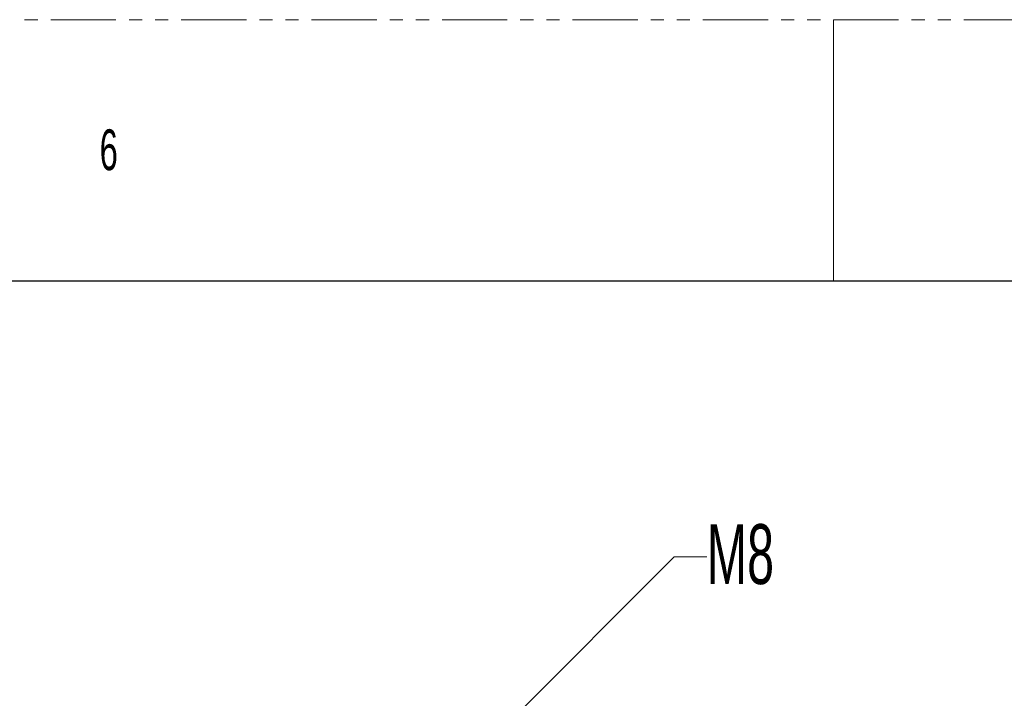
# Model space of a CAD drawing. Header units: millimetres. Extents: x 0 to 1118, y 0 to 864.
# Tile 42 of 76: x 340 to 436, y 798 to 864. Entities that reach past the tile are written whole.
import ezdxf

# ---------------------------------------------------------------- set-up
doc = ezdxf.new("R2010")
doc.units = ezdxf.units.MM
doc.linetypes.add('PHANTOM', pattern=[12.7, 6.35, -1.27, 1.27, -1.27, 1.27, -1.27])
doc.styles.add('SLDTEXTSTYLE0', font='TXT', dxfattribs={"width": 0.605})
doc.styles.add('SLDTEXTSTYLE2', font='TXT', dxfattribs={"width": 0.6})
doc.dimstyles.new('SLDDIMSTYLE2', dxfattribs={"dimtxt": 5.650301, "dimasz": 4.572, "dimexe": 0, "dimexo": 0.0625, "dimgap": 1.412575, "dimtad": 0, "dimtih": 1, "dimtoh": 1, "dimdec": 1, "dimlfac": 2, "dimrnd": 1e-09, "dimzin": 12, "dimdsep": 46, "dimtxsty": 'SLDTEXTSTYLE0', "dimsah": 1, "dimcen": 0, "dimadec": 0, "dimazin": 3, "dimtfac": 1, "dimtdec": 1, "dimtofl": 0, "dimtmove": 0, "dimatfit": 3, "dimfxl": 1, "dimfrac": 2, "dimtolj": 1, "dimtzin": 12, "dimarcsym": 0})

# ---------------------------------------------------------------- blocks, each defined once
blk = doc.blocks.new('_D_2')
at = {"color": 7, "linetype": 'Continuous', "lineweight": 0}
for p, q in [((381.633, 789.377), (403.604, 811.348)), ((403.604, 811.348), (406.779, 811.348))]:
    blk.add_line(p, q, dxfattribs=at)
blk.add_solid([(381.633, 789.377), (385.405, 792.071), (384.327, 793.148)], dxfattribs=at)
at = {"color": 7, "linetype": 'Continuous', "lineweight": 0, "insert": (406.779, 814.513), "char_height": 5.8208, "attachment_point": 1, "style": 'SLDTEXTSTYLE0'}
blk.add_mtext('M8', dxfattribs=at)

msp = doc.modelspace()

# ---------------------------------------------------------------- linework, layer by layer
at = {"color": 7, "linetype": 'PHANTOM', "lineweight": 0}
msp.add_line((0, 863.6), (1117.6, 863.6), dxfattribs=at)
at = {"color": 7, "linetype": 'Continuous', "lineweight": 0}
msp.add_line((419.1, 863.6), (419.1, 838.2), dxfattribs=at)
at = {"color": 7, "linetype": 'Continuous', "lineweight": 30}
msp.add_line((12.7, 838.2), (1104.9, 838.2), dxfattribs=at)

# ---------------------------------------------------------------- texts
at = {"color": 7, "linetype": 'Continuous', "lineweight": 0, "insert": (347.663, 852.929), "char_height": 3.969, "attachment_point": 1, "style": 'SLDTEXTSTYLE2'}
msp.add_mtext('6', dxfattribs=at)

# ---------------------------------------------------------------- dimensions: what is measured, and where the dimension line sits
at = {"color": 7, "linetype": 'Continuous', "lineweight": 0}
dim = msp.add_diameter_dim_2p(p1=(379.229, 786.973), p2=(381.633, 789.377), text='M8', dimstyle='SLDDIMSTYLE2', override={"dimpost": '<>'}, dxfattribs=at)
dim.commit()
dim.dimension.update_dxf_attribs({"geometry": '_D_2', "text_midpoint": (412.169, 811.348), "dimtype": 163})

doc.saveas('drawing.dxf')
